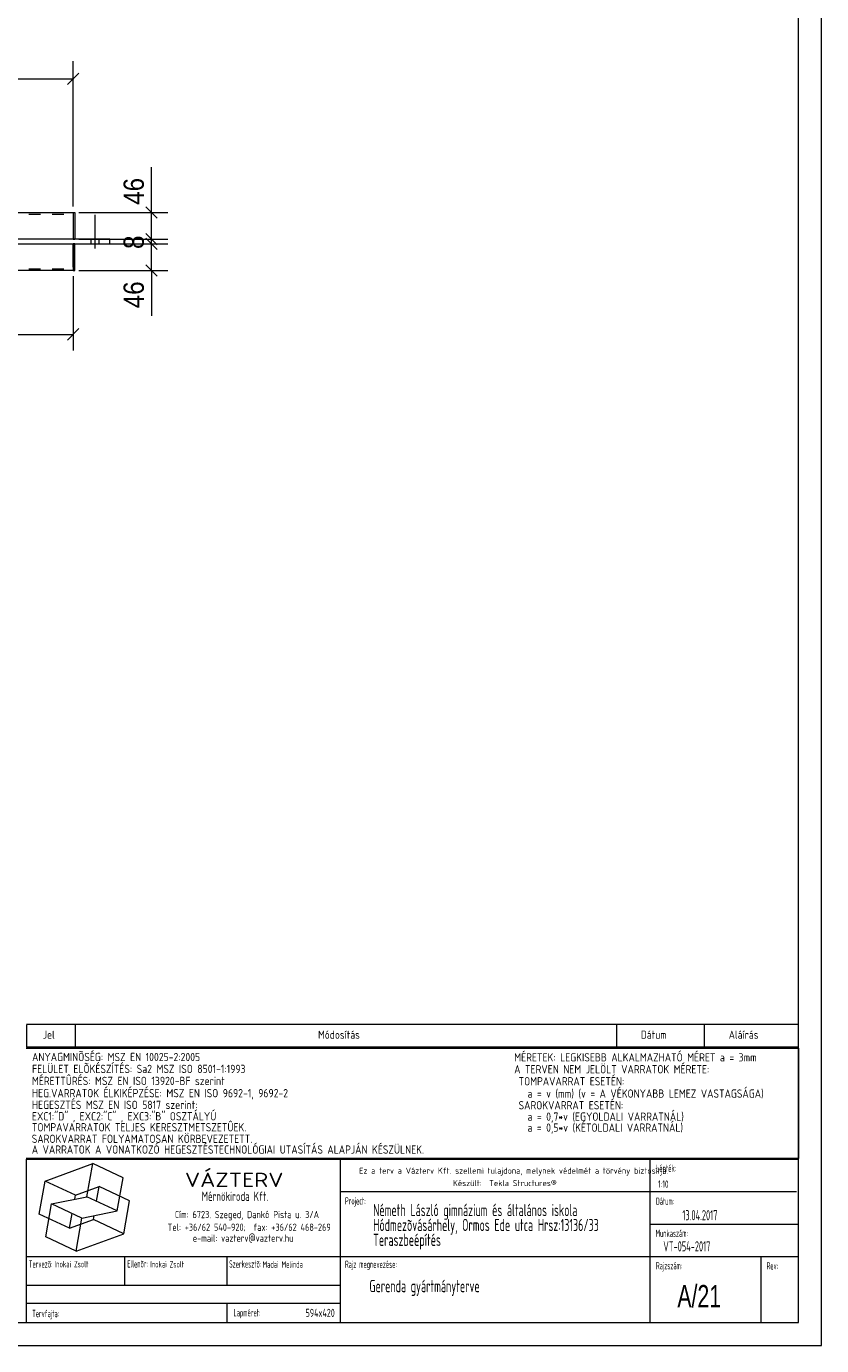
# Model space of a CAD drawing. Header units: millimetres. Extents: x 1 to 593, y 1 to 419.
# Tile 4 of 5: x 456 to 593, y 1 to 228. Entities that reach past the tile are written whole.
import ezdxf

# ---------------------------------------------------------------- set-up
doc = ezdxf.new("R2010")
doc.units = ezdxf.units.MM
doc.linetypes.add('XKITLINE00', pattern=[0])
doc.linetypes.add('XKITLINE02', pattern=[4, 2, -2])
for name, color, linetype, lineweight in [('Bemassung', 1, 'Continuous', 0), ('Schrauben', 7, 'Continuous', 0), ('Teil', 7, 'Continuous', 0), ('Ueberschrift', 7, 'Continuous', 0), ('Zeichnungsrahmen', 3, 'Continuous', 0)]:
    doc.layers.add(name, color=color, linetype=linetype, lineweight=lineweight)
doc.styles.add('ARIAL', font='ARIAL.TTF')
doc.styles.add('ISOCPEUR', font='ISOCPEUR.TTF')
doc.styles.add('ISOCPEUR_BOLD', font='ARIAL.TTF')

msp = doc.modelspace()

# ---------------------------------------------------------------- linework, layer by layer
at = {"layer": 'Bemassung', "linetype": 'XKITLINE00', "lineweight": 0}
for p, q in [((464.05, 197.18), (464.05, 222.23)), ((280.74, 219.18), (464.05, 219.18)), ((465.04, 220.17), (463.06, 218.19)), ((477.54, 196.18), (477.54, 204)), ((477.54, 196.18), (477.54, 204)), ((465.05, 196.18), (480.34, 196.18)), ((476.55, 197.17), (478.53, 195.19)), ((477.54, 191.58), (477.54, 196.18)), ((465.05, 191.58), (480.34, 191.58)), ((465.05, 191.58), (472.04, 191.58)), ((476.55, 192.57), (478.53, 190.59)), ((476.55, 191.77), (478.53, 189.79)), ((476.94, 192.18), (478.53, 190.59)), ((476.94, 191.58), (480.34, 191.58)), ((476.94, 191.38), (478.53, 189.79)), ((477.54, 190.78), (477.54, 191.58)), ((465.05, 190.78), (472.04, 190.78)), ((465.05, 190.78), (480.34, 190.78)), ((476.94, 190.78), (480.34, 190.78)), ((477.54, 186.18), (477.54, 190.78)), ((476.55, 187.17), (478.53, 185.19)), ((464.05, 185.18), (464.05, 172.38)), ((465.05, 186.18), (480.34, 186.18)), ((477.54, 186.18), (477.54, 178.37)), ((477.54, 186.18), (477.54, 178.37)), ((454.05, 175.18), (464.05, 175.18)), ((465.04, 176.17), (463.06, 174.19))]:
    msp.add_line(p, q, dxfattribs=at)
at = {"layer": 'Bemassung'}
for p in [(464.05, 219.18), (477.54, 196.18), (477.54, 191.58), (477.54, 191.58), (477.54, 190.78), (477.54, 190.78), (477.54, 186.18), (464.05, 175.18)]:
    msp.add_point(p, dxfattribs=at)
at = {"layer": 'Schrauben', "linetype": 'XKITLINE00', "lineweight": 0}
for p, q in [((467.85, 189.98), (467.85, 195.78)), ((467.85, 189.98), (467.85, 195.78)), ((467.15, 190.78), (467.15, 191.58)), ((467.15, 190.78), (467.15, 191.58)), ((468.55, 190.78), (468.55, 191.58)), ((468.55, 190.78), (468.55, 191.58))]:
    msp.add_line(p, q, dxfattribs=at)
at = {"layer": 'Teil', "linetype": 'XKITLINE00', "lineweight": 0}
for p, q in [((396.45, 196.18), (464.05, 196.18)), ((464.05, 196.18), (464.05, 191.58)), ((464.05, 196.18), (464.35, 196.18)), ((464.05, 195.58), (464.05, 191.58)), ((464.35, 196.18), (464.35, 191.58)), ((470.35, 191.58), (454.05, 191.58)), ((470.35, 190.78), (470.35, 191.58)), ((454.05, 190.78), (470.35, 190.78)), ((464.05, 186.78), (464.05, 190.78)), ((464.05, 190.78), (464.05, 186.18)), ((464.35, 186.18), (464.35, 190.78)), ((464.05, 186.18), (396.45, 186.18)), ((464.05, 186.18), (464.35, 186.18))]:
    msp.add_line(p, q, dxfattribs=at)
at = {"layer": 'Teil', "linetype": 'XKITLINE02', "lineweight": 0}
for p, q in [((396.45, 195.88), (464.05, 195.88)), ((464.05, 196.18), (464.05, 195.58)), ((464.05, 191.58), (454.05, 191.58)), ((464.05, 191.58), (464.35, 191.58)), ((454.05, 190.78), (464.05, 190.78)), ((464.35, 190.78), (464.05, 190.78)), ((396.45, 186.48), (464.05, 186.48)), ((464.05, 186.78), (464.05, 186.18))]:
    msp.add_line(p, q, dxfattribs=at)
at = {"layer": 'Ueberschrift', "linetype": 'XKITLINE00', "lineweight": 0}
for p, q in [((456, 56.34), (589, 56.34)), ((456, 56.27), (456, 52.41)), ((464.4, 56.27), (464.4, 52.41)), ((557.64, 56.34), (557.64, 52.48)), ((572.76, 56.34), (572.76, 52.48)), ((456, 52.49), (589, 52.49)), ((455.99, 52.22), (588.99, 52.22)), ((588.99, 52.22), (588.99, 33.22)), ((588.99, 33.22), (455.99, 33.22)), ((456, 5), (456, 33.14)), ((456, 33.14), (589, 33.14)), ((459.21, 29.35), (467.43, 32.34)), ((466.43, 26.65), (467.43, 32.34)), ((472.66, 29.9), (467.43, 32.34)), ((510.11, 5), (510.11, 33.14)), ((563.49, 5), (563.49, 33.14)), ((471.66, 24.21), (472.66, 29.9)), ((458.2, 23.66), (459.21, 29.35)), ((464.44, 26.91), (459.21, 29.35)), ((464.44, 26.91), (468.55, 28.4)), ((468.1, 25.87), (468.55, 28.4)), ((473.78, 25.96), (468.55, 28.4)), ((510.11, 27.54), (588.69, 27.54)), ((459.33, 19.72), (460.33, 25.41)), ((460.33, 25.41), (466.43, 26.65)), ((465.56, 22.97), (460.33, 25.41)), ((464.32, 26.22), (464.44, 26.91)), ((471.66, 24.21), (466.43, 26.65)), ((472.78, 20.27), (473.78, 25.96)), ((463.44, 21.22), (458.2, 23.66)), ((463.44, 21.22), (463.88, 23.75)), ((464.56, 17.28), (465.56, 22.97)), ((465.56, 22.97), (471.66, 24.21)), ((467.55, 22.71), (467.67, 23.4)), ((463.44, 21.22), (467.55, 22.71)), ((472.78, 20.27), (467.55, 22.71)), ((563.49, 21.94), (589, 21.94)), ((464.56, 17.28), (459.33, 19.72)), ((464.56, 17.28), (472.78, 20.27)), ((456, 16.34), (588.97, 16.34)), ((472.95, 11.43), (472.95, 16.34)), ((490.51, 16.34), (490.51, 11.44)), ((582.54, 16.28), (582.54, 5)), ((456.04, 11.44), (510.11, 11.44)), ((456, 8.29), (510.08, 8.29)), ((490.52, 8.26), (490.52, 5.08))]:
    msp.add_line(p, q, dxfattribs=at)
at = {"layer": 'Zeichnungsrahmen', "linetype": 'XKITLINE00', "lineweight": 0}
for p, q in [((593, 1), (593, 419)), ((589, 5), (589, 415)), ((5, 5), (589, 5)), ((1, 1), (593, 1))]:
    msp.add_line(p, q, dxfattribs=at)

# ---------------------------------------------------------------- texts
at = {"layer": 'Bemassung', "style": 'ARIAL', "width": 0.85}
for s, p in [('46', (476.24, 197.5)), ('8', (476.24, 189.89)), ('46', (476.24, 179.68))]:
    msp.add_text(s, height=3.5, rotation=90.0002, dxfattribs=at).set_placement(p)
at = {"layer": 'Ueberschrift'}
for s, height, style, width, p in [('Jel', 1.4, 'ISOCPEUR', 0.85, (458.84, 53.85)), ('Módosítás', 1.4, 'ISOCPEUR', 0.85, (506.25, 53.85)), ('Dátum', 1.4, 'ISOCPEUR', 0.85, (561.86, 53.85)), ('Aláírás', 1.4, 'ISOCPEUR', 0.85, (577, 53.85)), ('ANYAGMINÕSÉG: MSZ EN 10025-2:2005', 1.425, 'ISOCPEUR', 0.85, (456.98, 50)), ('MÉRETEK: LEGKISEBB ALKALMAZHATÓ MÉRET a = 3mm', 1.425, 'ISOCPEUR', 0.85, (540.04, 49.94)), ('MÉRETTÛRÉS: MSZ EN ISO 13920-BF szerint', 1.425, 'ISOCPEUR', 0.85, (456.96, 45.88)), ('FELÜLET ELÕKÉSZÍTÉS: Sa2 MSZ ISO 8501-1:1993', 1.425, 'ISOCPEUR', 0.85, (456.98, 47.95)), ('A TERVEN NEM JELÖLT VARRATOK MÉRETE:', 1.425, 'ISOCPEUR', 0.85, (540.04, 47.89)), ('HEG.VARRATOK ÉLKIKÉPZÉSE: MSZ EN ISO 9692-1, 9692-2', 1.425, 'ISOCPEUR', 0.85, (456.96, 43.77)), (' TOMPAVARRAT ESETÉN:', 1.425, 'ISOCPEUR', 0.85, (540.02, 45.82)), ('   a = v (mm) (v = A VÉKONYABB LEMEZ VASTAGSÁGA)', 1.425, 'ISOCPEUR', 0.85, (540.02, 43.7)), ('HEGESZTÉS MSZ EN ISO 5817 szerint: ', 1.425, 'ISOCPEUR', 0.85, (456.96, 41.76)), (' SAROKVARRAT ESETÉN:', 1.425, 'ISOCPEUR', 0.85, (540.02, 41.69)), ('EXC1:"D" , EXC2:"C" , EXC3:"B" OSZTÁLYÚ', 1.425, 'ISOCPEUR', 0.85, (456.96, 39.79)), ('   a = 0,7*v (EGYOLDALI VARRATNÁL)', 1.425, 'ISOCPEUR', 0.85, (540.02, 39.73)), ('TOMPAVARRATOK TELJES KERESZTMETSZETÛEK.', 1.425, 'ISOCPEUR', 0.85, (456.95, 37.9)), ('   a = 0,5*v (KÉTOLDALI VARRATNÁL)', 1.425, 'ISOCPEUR', 0.85, (540.01, 37.84)), ('SAROKVARRAT FOLYAMATOSAN KÖRBEVEZETETT.', 1.425, 'ISOCPEUR', 0.85, (456.93, 35.91)), ('A VARRATOK A VONATKOZÓ HEGESZTÉSTECHNOLÓGIAI UTASÍTÁS ALAPJÁN KÉSZÜLNEK.', 1.425, 'ISOCPEUR', 0.85, (456.93, 34.06)), ('Ez a terv a Vázterv Kft. szellemi tulajdona, melynek védelmét a törvény biztosítja.', 1.05, 'ISOCPEUR', 0.838832, (513.33, 30.6)), ('Lépték:', 1.26, 'ISOCPEUR', 0.51, (564.49, 30.92)), ('VÁZTERV', 2.45, 'ISOCPEUR', 1.19, (483.31, 28.33)), ('Készült:  Tekla Structures®', 1.05, 'ISOCPEUR', 0.838832, (529.49, 28.47)), ('Mérnökiroda Kft.', 1.61, 'ISOCPEUR', 0.68, (486.21, 25.92)), ('1:10', 1.26, 'ISOCPEUR', 0.595, (564.81, 28.19)), ('Project:', 1.26, 'ISOCPEUR', 0.51, (510.89, 25.3)), ('Németh László gimnázium és általános iskola', 2.1, 'ISOCPEUR', 0.595, (515.74, 23.3)), ('Dátum:', 1.26, 'ISOCPEUR', 0.51, (564.45, 25.25)), ('Cím: 6723. Szeged, Dankó Pista u. 3/A', 1.26, 'ISOCPEUR', 0.68, (481.58, 22.95)), ('Hódmezõvásárhely, Ormos Ede utca Hrsz:13136/33', 2.1, 'ISOCPEUR', 0.595, (515.74, 20.73)), ('13.04.2017', 1.75, 'ISOCPEUR', 0.595, (569.01, 22.59)), ('Tel: +36/62 540-920;  fax: +36/62 468-269', 1.26, 'ISOCPEUR', 0.68, (480.33, 20.76)), ('Teraszbeépítés', 2.1, 'ISOCPEUR', 0.595, (515.74, 18.17)), ('Munkaszám:', 1.26, 'ISOCPEUR', 0.51, (564.41, 19.72)), ('e-mail: vazterv@vazterv.hu', 1.26, 'ISOCPEUR', 0.68, (484.67, 18.88)), ('VT-054-2017', 1.75, 'ISOCPEUR', 0.595, (565.73, 17.23)), ('Tervezõ:', 1.26, 'ISOCPEUR', 0.51, (456.44, 14.43)), ('Inokai Zsolt', 1.12, 'ISOCPEUR', 0.595, (460.88, 14.48)), ('Ellenõr:', 1.26, 'ISOCPEUR', 0.51, (473.39, 14.45)), ('Inokai Zsolt', 1.12, 'ISOCPEUR', 0.595, (477.35, 14.45)), ('Szerkesztõ:', 1.26, 'ISOCPEUR', 0.51, (490.93, 14.43)), ('Madai Melinda', 1.12, 'ISOCPEUR', 0.595, (496.69, 14.43)), ('Rajz megnevezése:', 1.26, 'ISOCPEUR', 0.51, (510.89, 14.38)), ('Rajzszám:', 1.26, 'ISOCPEUR', 0.51, (564.46, 14.14)), ('Rev:', 1.26, 'ISOCPEUR', 0.51, (583.52, 14.11)), ('Gerenda gyártmányterve', 2.1, 'ISOCPEUR', 0.595, (515.09, 10.2)), ('A/21', 3.85, 'ISOCPEUR_BOLD', 0.68, (568.15, 7.59)), ('Tervfajta:', 1.26, 'ISOCPEUR', 0.51, (457, 5.9)), ('Lapméret:', 1.26, 'ISOCPEUR', 0.51, (491.7, 6.04)), ('594x420', 1.4, 'ISOCPEUR', 0.595, (504.1, 5.94))]:
    msp.add_text(s, height=height, dxfattribs=dict(at, style=style, width=width)).set_placement(p)

doc.saveas('drawing.dxf')
